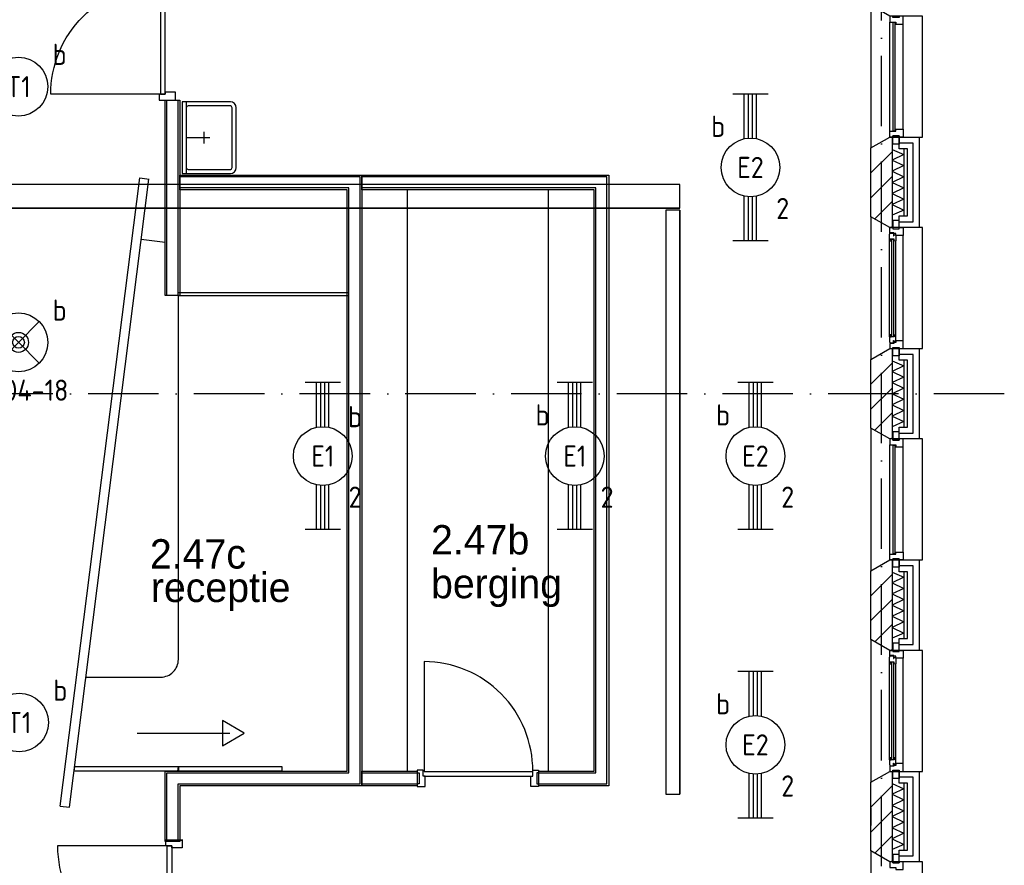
# Model space of a CAD drawing. Header units: millimetres. Extents: x -6587 to 112313, y 244 to 84344.
# Tile 15 of 63: x 26460 to 34844, y 23292 to 30492. Entities that reach past the tile are written whole.
import ezdxf
from ezdxf.enums import TextEntityAlignment as Align

# ---------------------------------------------------------------- set-up
doc = ezdxf.new("R2010")
doc.units = ezdxf.units.MM
doc.header["$LTSCALE"] = 100
doc.linetypes.add('DASHDOT', pattern=[9, 6, -1.5, 0, -1.5])
doc.layers.get('0').update_dxf_attribs({"color": 9, "linetype": 'CONTINUOUS'})
for name, color, linetype in [('AL$7----_STRAMIEN', 1, 'DASHDOT'), ('AL21----_BUITENWAND', 4, 'CONTINUOUS'), ('AL21K---_ISOLATIE', 1, 'CONTINUOUS'), ('AL22----_BINNENWAND', 7, 'CONTINUOUS'), ('AL27----_DAKEN', 7, 'CONTINUOUS'), ('AL28----_KONSTRUKTIE', 3, 'CONTINUOUS'), ('AL31----_BUITENKOZ', 7, 'CONTINUOUS'), ('AL32----_BINNENKOZ', 7, 'CONTINUOUS'), ('AL32----_DRAAIRICHTING', 1, 'CONTINUOUS'), ('AL74----', 7, 'CONTINUOUS'), ('ALL-----_REFLIJNEN', 8, 'CONTINUOUS'), ('ALXA3---_VOLZWART', 14, 'CONTINUOUS'), ('ALXAB---_PREFABBETON', 1, 'CONTINUOUS'), ('BOUW', 8, 'CONTINUOUS'), ('EB63101-_ATTRIB', 2, 'CONTINUOUS'), ('EB63501-_ATTRIB', 2, 'CONTINUOUS'), ('EL63101-_LICHT-ARM', 3, 'CONTINUOUS'), ('EL63501-_NOODVRL-ARM', 3, 'CONTINUOUS'), ('KABELGOOT1', 8, 'CONTINUOUS'), ('LIJN025', 10, 'CONTINUOUS')]:
    doc.layers.add(name, color=color, linetype=linetype)
doc.styles.add('1_8', font='iso', dxfattribs={"width": 0.7, "height": 1.8})
doc.styles.add('2_0', font='iso', dxfattribs={"height": 200})
doc.styles.add('BURO-025', font='BUROFONT.shx', dxfattribs={"height": 250})
doc.styles.add('NORATT', font='isocp.shx')
doc.styles.get("Standard").update_dxf_attribs({"font": 'iso.shx'})

# ---------------------------------------------------------------- blocks, each defined once
blk = doc.blocks.new('ES3G00')
blk.add_circle((0, 0), 2.5)
at = {"color": 6, "style": '1_8'}
for tag, flags, p in [('SCHAK', 8, (3.5, 2.75)), ('A_CODE', 8, (0, 0)), ('GROEP', 8, (-3.5, -2.75)), ('KAST', 9, (3.5, -2.75))]:
    blk.add_attdef(tag, text='', height=1.8, dxfattribs=dict(at, flags=flags)).set_placement(p, align=Align.MIDDLE)
blk = doc.blocks.new('EJ3T20')
at = {"color": 0}
for p, q in [((-6.25, -1.5), (-6.25, 1.5)), ((6.25, -1.5), (6.25, 1.5)), ((-6.25, 0.525), (-2.444, 0.525)), ((-6.25, 0.175), (-2.494, 0.175)), ((2.444, 0.525), (6.25, 0.525)), ((2.494, 0.175), (6.25, 0.175)), ((-6.25, -0.175), (-2.494, -0.175)), ((-6.25, -0.525), (-2.444, -0.525)), ((2.444, -0.525), (6.25, -0.525)), ((2.494, -0.175), (6.25, -0.175))]:
    blk.add_line(p, q, dxfattribs=at)
blk.add_circle((0, 0), 2.5, dxfattribs=at)
at = {"color": 6, "style": '1_8'}
for tag, flags, p in [('SCHAK', 8, (3.5, 2.75)), ('A_CODE', 8, (0, 0)), ('GROEP', 8, (-3.5, -2.75)), ('KAST', 9, (3.5, -2.75))]:
    blk.add_attdef(tag, text='', height=1.8, dxfattribs=dict(at, flags=flags)).set_placement(p, align=Align.MIDDLE)
blk = doc.blocks.new('ES3G01')
at = {"color": 0}
for p, q in [((-1.768, 1.768), (1.768, -1.768)), ((1.768, 1.768), (-1.768, -1.768))]:
    blk.add_line(p, q, dxfattribs=at)
at = {"color": 6}
blk.add_lwpolyline([(1.768, -1.768), (1.75, -1.75)], dxfattribs=at)
blk.add_circle((0, 0), 2.5)
at = {"color": 0}
for radius in [0.85, 0.5]:
    blk.add_circle((0, 0), radius, dxfattribs=at)
at = {"color": 6, "style": '1_8'}
for tag, flags, p in [('A_CODE', 8, (-3.5, 2.75)), ('SCHAK', 8, (3.5, 2.75)), ('GROEP', 8, (-3.5, -2.75)), ('KAST', 9, (3.5, -2.75))]:
    blk.add_attdef(tag, text='', height=1.8, dxfattribs=dict(at, flags=flags)).set_placement(p, align=Align.MIDDLE)
blk = doc.blocks.new('114-37S')
at = {"color": 0, "linetype": 'Continuous'}
for p, q in [((255, 460), (-255, 460)), ((255, 425), (-255, 425)), ((-305, 410), (-305, 0)), ((-270, 410), (-270, 50)), ((270, 50), (270, 410)), ((305, 0), (305, 410)), ((-50, 185), (50, 185)), ((0, 35), (0, 235)), ((-305, 35), (305, 35)), ((-305, 0), (305, 0))]:
    blk.add_line(p, q, dxfattribs=at)
for centre, radius, start, end in [((-255, 410), 50, 90, 180), ((-255, 410), 15, 90, 180), ((255, 410), 50, 0, 90), ((255, 410), 15, 0, 90), ((-255, 50), 15, 180, 270), ((255, 50), 15, 270, 0)]:
    blk.add_arc(centre, radius, start, end, dxfattribs=at)
blk = doc.blocks.new('EH100000')
at = {"linetype": 'ByBlock'}
for p, q in [((1, 0.5), (0, 0.5)), ((1, 0.5, 1), (0, 0.5, 1)), ((0, -0.5, 1), (1, -0.5, 1)), ((1, -0.5), (0, -0.5))]:
    blk.add_line(p, q, dxfattribs=at)
at = {"linetype": 'ByBlock', "invisible_edges": 15}
for points in [[(1, -0.5), (0, -0.5), (0, 0.5), (1, 0.5)], [(0, 0.5), (1, 0.5), (1, 0.5, 1), (0, 0.5, 1)], [(0, -0.5, 1), (1, -0.5, 1), (1, -0.5), (0, -0.5)]]:
    blk.add_3dface(points, dxfattribs=at)
at = {"linetype": 'ByBlock', "style": '2_0', "flags": 8}
blk.add_attdef('FUNCTIE', text='', height=0.5, dxfattribs=at).set_placement((0.5, 0), align=Align.MIDDLE)
at = {"linetype": 'ByBlock', "flags": 9}
blk.add_attdef('SCHOT', text='', height=0.5, dxfattribs=at).set_placement((0.5, 0), align=Align.MIDDLE)
blk = doc.blocks.new('EH100005')
blk.add_lwpolyline([(-1, -0.5), (0, -0.5), (0, 0.5), (-1, 0.5)])
at = {"style": '2_0', "flags": 9}
blk.add_attdef('HULPSTUK', text='', height=0.5, dxfattribs=at).set_placement((0, 0), align=Align.MIDDLE)
blk = doc.blocks.new('A$Cb38f1ce1')
at = {"layer": 'AL$7----_STRAMIEN', "color": 1}
blk.add_line((31593, 20780), (12094.2, 20780), dxfattribs=at)
blk.add_lwpolyline([(30547.7, 1456.2), (30547.7, 70088.1)], dxfattribs=at)
at = {"layer": 'AL21----_BUITENWAND', "color": 8}
for p, q in [((30698.7, 22865), (30698.7, 22965)), ((30698.7, 22965), (30867.7, 22965)), ((30867.7, 22965), (30867.7, 22195)), ((30767.7, 22865), (30698.7, 22865)), ((30767.7, 22295), (30767.7, 22865)), ((30698.7, 22295), (30767.7, 22295)), ((30698.7, 22195), (30698.7, 22295)), ((30867.7, 22195), (30698.7, 22195)), ((30698.7, 21065), (30698.7, 21165)), ((30698.7, 21165), (30867.7, 21165)), ((30867.7, 21165), (30867.7, 20395)), ((30767.7, 21065), (30698.7, 21065)), ((30767.7, 20495), (30767.7, 21065)), ((30698.7, 20495), (30767.7, 20495)), ((30698.7, 20395), (30698.7, 20495)), ((30867.7, 20395), (30698.7, 20395)), ((30698.7, 19265), (30698.7, 19365)), ((30698.7, 19365), (30867.7, 19365)), ((30867.7, 19365), (30867.7, 18595)), ((30767.7, 19265), (30698.7, 19265)), ((30767.7, 18695), (30767.7, 19265)), ((30698.7, 18695), (30767.7, 18695)), ((30698.7, 18595), (30698.7, 18695)), ((30867.7, 18595), (30698.7, 18595)), ((30698.7, 17465), (30698.7, 17565)), ((30698.7, 17565), (30867.7, 17565)), ((30867.7, 17565), (30867.7, 16795)), ((30767.7, 17465), (30698.7, 17465)), ((30767.7, 16895), (30767.7, 17465)), ((30698.7, 16895), (30767.7, 16895)), ((30698.7, 16795), (30698.7, 16895)), ((30867.7, 16795), (30698.7, 16795))]:
    blk.add_line(p, q, dxfattribs=at)
at = {"layer": 'AL21K---_ISOLATIE', "color": 8, "linetype": 'Continuous'}
for p, q in [((30637.7, 22865), (30637.7, 22295)), ((30637.7, 22860.8), (30737.7, 22817.5)), ((30737.7, 22817.5), (30637.7, 22770)), ((30737.7, 22865), (30737.7, 22295)), ((30637.7, 22770), (30737.7, 22722.5)), ((30737.7, 22722.5), (30637.7, 22675)), ((30637.7, 22675), (30737.7, 22627.5)), ((30737.7, 22627.5), (30637.7, 22580)), ((30637.7, 22580), (30737.7, 22532.5)), ((30737.7, 22532.5), (30637.7, 22485)), ((30637.7, 22485), (30737.7, 22437.5)), ((30737.7, 22437.5), (30637.7, 22390)), ((30637.7, 22390), (30737.7, 22342.5)), ((30737.7, 22342.5), (30637.7, 22299.2)), ((30637.7, 21065), (30637.7, 20495)), ((30637.7, 21060.8), (30737.7, 21017.5)), ((30737.7, 21065), (30737.7, 20495)), ((30737.7, 21017.5), (30637.7, 20970)), ((30637.7, 20970), (30737.7, 20922.5)), ((30737.7, 20922.5), (30637.7, 20875)), ((30637.7, 20875), (30737.7, 20827.5)), ((30737.7, 20827.5), (30637.7, 20780)), ((30637.7, 20780), (30737.7, 20732.5)), ((30737.7, 20732.5), (30637.7, 20685)), ((30637.7, 20685), (30737.7, 20637.5)), ((30737.7, 20637.5), (30637.7, 20590)), ((30637.7, 20590), (30737.7, 20542.5)), ((30737.7, 20542.5), (30637.7, 20499.2)), ((30637.7, 19265), (30637.7, 18695)), ((30637.7, 19260.8), (30737.7, 19217.5)), ((30737.7, 19217.5), (30637.7, 19170)), ((30737.7, 19265), (30737.7, 18695)), ((30637.7, 19170), (30737.7, 19122.5)), ((30737.7, 19122.5), (30637.7, 19075)), ((30637.7, 19075), (30737.7, 19027.5)), ((30737.7, 19027.5), (30637.7, 18980)), ((30637.7, 18980), (30737.7, 18932.5)), ((30737.7, 18932.5), (30637.7, 18885)), ((30637.7, 18885), (30737.7, 18837.5)), ((30737.7, 18837.5), (30637.7, 18790)), ((30637.7, 18790), (30737.7, 18742.5)), ((30737.7, 18742.5), (30637.7, 18699.2)), ((30637.7, 17465), (30637.7, 16895)), ((30637.7, 17460.8), (30737.7, 17417.5)), ((30737.7, 17465), (30737.7, 16895)), ((30737.7, 17417.5), (30637.7, 17370)), ((30637.7, 17370), (30737.7, 17322.5)), ((30737.7, 17322.5), (30637.7, 17275)), ((30637.7, 17275), (30737.7, 17227.5)), ((30737.7, 17227.5), (30637.7, 17180)), ((30637.7, 17180), (30737.7, 17132.5)), ((30737.7, 17132.5), (30637.7, 17085)), ((30637.7, 17085), (30737.7, 17037.5)), ((30737.7, 17037.5), (30637.7, 16990)), ((30637.7, 16990), (30737.7, 16942.5)), ((30737.7, 16942.5), (30637.7, 16899.2))]:
    blk.add_line(p, q, dxfattribs=at)
at = {"layer": 'AL22----_BINNENWAND', "color": 8}
for p, q in [((30457.7, 17255), (30457.7, 17105)), ((24597.7, 16979.9), (24447.7, 16979.9))]:
    blk.add_line(p, q, dxfattribs=at)
at = {"layer": 'AL27----_DAKEN', "color": 8}
for p, q in [((24447.4, 21617.5), (24447.4, 23279.9)), ((24447.4, 23279.9), (24572.4, 23279.9)), ((24572.4, 23279.9), (24572.4, 21617.5)), ((23633.9, 17259.5), (24308.4, 22607.7)), ((24230.8, 22617.5), (24310.2, 22607.5)), ((26510.2, 17567.5), (26510.2, 22517.5)), ((27712.2, 17567.5), (27712.2, 22517.5)), ((24560.2, 21642.5), (26010.2, 21642.5)), ((24572.4, 21617.5), (24447.4, 21617.5)), ((24560.2, 21617.5), (26010.2, 21617.5)), ((23554.5, 17269.5), (23633.9, 17259.5))]:
    blk.add_line(p, q, dxfattribs=at)
for points in [[(24462.4, 21617.5), (24462.4, 23279.9)], [(24557.4, 21617.5), (24557.4, 23279.9)], [(23554.5, 17269.5), (24230.8, 22617.5)], [(24557.7, 16967.5), (24557.7, 17457.5), (26107.7, 17457.5), (26107.7, 22627.5), (24572.4, 22627.5)], [(27628.2, 17457.5), (28209.7, 17457.5), (28209.7, 22627.5), (26122.7, 22627.5)], [(24462.7, 16967.5), (24462.7, 17552.5), (26012.7, 17552.5), (26012.7, 22532.5), (24572.4, 22532.5)], [(27628.2, 17552.5), (28114.7, 17552.5), (28114.7, 22532.5), (26122.7, 22532.5)], [(24560.2, 21617.5), (24460.2, 21617.5)], [(26652, 18499), (26652, 17565)], [(24210.4, 17890.4), (24997.7, 17890.4)], [(26122.7, 17552.5), (26594.2, 17552.5)], [(26594.2, 17576), (26594.2, 17551), (26610.2, 17551), (26610.2, 17459), (26594.2, 17459), (26594.2, 17437), (26661.2, 17437), (26661.2, 17525), (26644.2, 17525), (26644.2, 17576), (26594.2, 17576)], [(26652, 17565), (27578, 17565)], [(26652, 17525), (27578, 17525)], [(27628, 17576), (27628, 17551), (27612, 17551), (27612, 17459), (27628, 17459), (27628, 17437), (27561, 17437), (27561, 17525), (27578, 17525), (27578, 17576), (27628, 17576)], [(26122.7, 17457.5), (26594.2, 17457.5)]]:
    blk.add_lwpolyline(points, dxfattribs=at)
for points in [[(24447.7, 16967.5), (24447.7, 17567.5), (25997.7, 17567.5), (25997.7, 22517.5), (24572.4, 22517.5), (24572.4, 22642.5), (26122.7, 22642.5), (26122.7, 17442.5), (24572.7, 17442.5), (24572.7, 16967.5)], [(27628.2, 17567.5), (28099.7, 17567.5), (28099.7, 22517.5), (26122.7, 22517.5), (26122.7, 22642.5), (28224.7, 22642.5), (28224.7, 17442.5), (27628.2, 17442.5)], [(25121.2, 17890.4), (24935.9, 17997.3), (24935.9, 17783.4)], [(24560.2, 17567.5), (23672.8, 17567.5), (23677.8, 17607.5), (24560.2, 17607.5)], [(25442.5, 17567.5), (24555.1, 17567.5), (24560.2, 17607.5), (25442.5, 17607.5)], [(26122.7, 17567.5), (26594.2, 17567.5), (26594.2, 17442.5), (26122.7, 17442.5)]]:
    blk.add_lwpolyline(points, close=True, dxfattribs=at)
blk.add_lwpolyline([(23773.8, 18367.5), (24410.2, 18367.5, 0.414214), (24560.2, 18517.5), (24560.2, 21617.5), (24447.4, 21617.5), (24447.4, 22069.1), (24244.2, 22094.8)], format="xyb", dxfattribs=at)
blk.add_arc((26650.8, 17571.8), 927.2, 359.5798, 89.92734, dxfattribs=at)
at = {"layer": 'AL28----_KONSTRUKTIE', "color": 8}
for p, q in [((30457.7, 22872.6), (30617.7, 22965)), ((30617.7, 22965), (30637.7, 22965)), ((30637.7, 22965), (30637.7, 22195)), ((30457.7, 22287.4), (30457.7, 22872.6)), ((30617.7, 22195), (30457.7, 22287.4)), ((30637.7, 22195), (30617.7, 22195)), ((30457.7, 21072.6), (30617.7, 21165)), ((30617.7, 21165), (30637.7, 21165)), ((30637.7, 21165), (30637.7, 20395)), ((30457.7, 20487.4), (30457.7, 21072.6)), ((30617.7, 20395), (30457.7, 20487.4)), ((30637.7, 20395), (30617.7, 20395)), ((30457.7, 19272.6), (30617.7, 19365)), ((30617.7, 19365), (30637.7, 19365)), ((30637.7, 19365), (30637.7, 18595)), ((30457.7, 18687.4), (30457.7, 19272.6)), ((30617.7, 18595), (30457.7, 18687.4)), ((30637.7, 18595), (30617.7, 18595)), ((30457.7, 17472.6), (30617.7, 17565)), ((30617.7, 17565), (30637.7, 17565)), ((30637.7, 17565), (30637.7, 16795)), ((30457.7, 16887.4), (30457.7, 17472.6)), ((30617.7, 16795), (30457.7, 16887.4)), ((30637.7, 16795), (30617.7, 16795))]:
    blk.add_line(p, q, dxfattribs=at)
at = {"layer": 'AL31----_BUITENKOZ', "color": 8}
for points in [[(30617.7, 23995), (30457.7, 24087.4), (30457.7, 22872.6), (30617.7, 22965), (30897.7, 22965), (30897.7, 23995)], [(30642.7, 22975), (30698.7, 22975), (30698.7, 22904), (30642.7, 22904)], [(30617.7, 22195), (30457.7, 22287.4), (30457.7, 21072.6), (30617.7, 21165), (30897.7, 21165), (30897.7, 22195)], [(30642.7, 22185), (30698.7, 22185), (30698.7, 22256), (30642.7, 22256)], [(30614.7, 22138.3), (30618.9, 22140.7), (30618.9, 22147.8), (30648.7, 22147.8), (30648.7, 22125.3), (30653.7, 22125.3), (30653.7, 22133.3), (30668.7, 22133.3), (30668.7, 22128), (30668.7, 22080.9), (30655.7, 22078.8), (30655.7, 22095.8), (30614.7, 22095.8)], [(30617.7, 22195), (30642.7, 22195), (30642.7, 22185), (30698.7, 22185), (30698.7, 22195), (30731.7, 22195), (30731.7, 22128), (30668.7, 22128), (30668.7, 22145), (30653.7, 22145), (30653.7, 22151), (30617.7, 22151)], [(30617, 22095.8), (30630.5, 22095.8), (30630.5, 22078.8), (30617, 22078.8)], [(30614.7, 21221.7), (30618.9, 21219.2), (30618.9, 21212.2), (30648.7, 21212.2), (30648.7, 21234.7), (30653.7, 21234.7), (30653.7, 21226.7), (30668.7, 21226.7), (30668.7, 21232), (30668.7, 21279.1), (30655.7, 21281.2), (30655.7, 21264.2), (30614.7, 21264.2)], [(30617, 21264.2), (30630.5, 21264.2), (30630.5, 21281.2), (30617, 21281.2)], [(30617.7, 21165), (30642.7, 21165), (30642.7, 21175), (30698.7, 21175), (30698.7, 21165), (30731.7, 21165), (30731.7, 21232), (30668.7, 21232), (30668.7, 21215), (30653.7, 21215), (30653.7, 21209), (30617.7, 21209)], [(30642.7, 21175), (30698.7, 21175), (30698.7, 21104), (30642.7, 21104)], [(30617.7, 20395), (30457.7, 20487.4), (30457.7, 19272.6), (30617.7, 19365), (30897.7, 19365), (30897.7, 20395)], [(30642.7, 20385), (30698.7, 20385), (30698.7, 20456), (30642.7, 20456)], [(30642.7, 19375), (30698.7, 19375), (30698.7, 19304), (30642.7, 19304)], [(30617.7, 18595), (30457.7, 18687.4), (30457.7, 17472.6), (30617.7, 17565), (30897.7, 17565), (30897.7, 18595)], [(30642.7, 18585), (30698.7, 18585), (30698.7, 18656), (30642.7, 18656)], [(30614.7, 18538.3), (30618.9, 18540.7), (30618.9, 18547.8), (30648.7, 18547.8), (30648.7, 18525.3), (30653.7, 18525.3), (30653.7, 18533.3), (30668.7, 18533.3), (30668.7, 18528), (30668.7, 18480.9), (30655.7, 18478.8), (30655.7, 18495.8), (30614.7, 18495.8)], [(30617.7, 18595), (30642.7, 18595), (30642.7, 18585), (30698.7, 18585), (30698.7, 18595), (30731.7, 18595), (30731.7, 18528), (30668.7, 18528), (30668.7, 18545), (30653.7, 18545), (30653.7, 18551), (30617.7, 18551)], [(30617, 18495.8), (30630.5, 18495.8), (30630.5, 18478.8), (30617, 18478.8)], [(30614.7, 17621.7), (30618.9, 17619.2), (30618.9, 17612.2), (30648.7, 17612.2), (30648.7, 17634.7), (30653.7, 17634.7), (30653.7, 17626.7), (30668.7, 17626.7), (30668.7, 17632), (30668.7, 17679.1), (30655.7, 17681.2), (30655.7, 17664.2), (30614.7, 17664.2)], [(30617, 17664.2), (30630.5, 17664.2), (30630.5, 17681.2), (30617, 17681.2)], [(30617.7, 17565), (30642.7, 17565), (30642.7, 17575), (30698.7, 17575), (30698.7, 17565), (30731.7, 17565), (30731.7, 17632), (30668.7, 17632), (30668.7, 17615), (30653.7, 17615), (30653.7, 17609), (30617.7, 17609)], [(30642.7, 17575), (30698.7, 17575), (30698.7, 17504), (30642.7, 17504)], [(30617.7, 16795), (30457.7, 16887.4), (30457.7, 15672.6), (30617.7, 15765), (30897.7, 15765), (30897.7, 16795)], [(30642.7, 16785), (30698.7, 16785), (30698.7, 16856), (30642.7, 16856)]]:
    blk.add_lwpolyline(points, close=True, dxfattribs=at)
at = {"layer": 'AL31----_BUITENKOZ', "color": 8, "linetype": 'Continuous'}
for points in [[(30617.7, 23945), (30617.7, 23945), (30668.7, 23945), (30668.7, 23928), (30731.7, 23928), (30731.7, 23928), (30731.7, 23928), (30731.7, 23928), (30731.7, 23928), (30731.7, 23995), (30698.7, 23995), (30698.7, 23985), (30642.7, 23985), (30642.7, 23995), (30642.7, 23995), (30617.7, 23995)], [(30643.7, 23020), (30664.7, 23020), (30664.7, 23940), (30643.7, 23940)], [(30617.7, 23015), (30617.7, 23015), (30668.7, 23015), (30668.7, 23032), (30731.7, 23032), (30731.7, 23032), (30731.7, 23032), (30731.7, 23032), (30731.7, 23032), (30731.7, 22965), (30698.7, 22965), (30698.7, 22975), (30642.7, 22975), (30642.7, 22965), (30642.7, 22965), (30617.7, 22965)], [(30632.7, 21266.2), (30653.7, 21266.2), (30653.7, 22093.8), (30632.7, 22093.8)], [(30617.7, 20345), (30617.7, 20345), (30668.7, 20345), (30668.7, 20328), (30731.7, 20328), (30731.7, 20328), (30731.7, 20328), (30731.7, 20328), (30731.7, 20328), (30731.7, 20395), (30698.7, 20395), (30698.7, 20385), (30642.7, 20385), (30642.7, 20395), (30642.7, 20395), (30617.7, 20395)], [(30643.7, 19420), (30664.7, 19420), (30664.7, 20340), (30643.7, 20340)], [(30617.7, 19415), (30617.7, 19415), (30668.7, 19415), (30668.7, 19432), (30731.7, 19432), (30731.7, 19432), (30731.7, 19432), (30731.7, 19432), (30731.7, 19432), (30731.7, 19365), (30698.7, 19365), (30698.7, 19375), (30642.7, 19375), (30642.7, 19365), (30642.7, 19365), (30617.7, 19365)], [(30632.7, 17666.2), (30653.7, 17666.2), (30653.7, 18493.8), (30632.7, 18493.8)], [(30617.7, 16745), (30617.7, 16745), (30668.7, 16745), (30668.7, 16728), (30731.7, 16728), (30731.7, 16728), (30731.7, 16728), (30731.7, 16728), (30731.7, 16728), (30731.7, 16795), (30698.7, 16795), (30698.7, 16785), (30642.7, 16785), (30642.7, 16795), (30642.7, 16795), (30617.7, 16795)]]:
    blk.add_lwpolyline(points, close=True, dxfattribs=at)
at = {"layer": 'AL31----_BUITENKOZ', "color": 8}
for points in [[(30617.7, 23015), (30617.7, 23945)], [(30731.7, 23032), (30731.7, 23928)], [(30614.7, 21264.2), (30614.7, 22095.8)], [(30668.7, 21279.1), (30668.7, 22080.9)], [(30731.7, 21232), (30731.7, 22128)], [(30617.7, 19415), (30617.7, 20345)], [(30731.7, 19432), (30731.7, 20328)], [(30614.7, 17664.2), (30614.7, 18495.8)], [(30668.7, 17679.1), (30668.7, 18480.9)], [(30731.7, 17632), (30731.7, 18528)]]:
    blk.add_lwpolyline(points, dxfattribs=at)
at = {"layer": 'AL32----_BINNENKOZ', "color": 8}
for points in [[(24447.2, 24264), (24407.2, 24264), (24407.2, 23330), (24447.2, 23330)], [(24447.2, 23347), (24447.2, 23330), (24396.2, 23330), (24396.2, 23280), (24535.2, 23280), (24535.2, 23347)], [(24504.9, 16912.8), (24504.9, 16929.8), (24453.9, 16929.8), (24453.9, 16979.8), (24592.9, 16979.8), (24592.9, 16912.8)], [(24504.9, 15995.8), (24464.9, 15995.8), (24464.9, 16929.8), (24504.9, 16929.8)]]:
    blk.add_lwpolyline(points, close=True, dxfattribs=at)
at = {"layer": 'AL32----_DRAAIRICHTING', "color": 8}
for points in [[(24407.2, 23330), (23473.2, 23330, -0.414214), (24407.2, 24264, -0.414214)], [(24464.9, 16929.8), (23530.9, 16929.8, 0.414214), (24464.9, 15995.8, 0.414214)]]:
    blk.add_lwpolyline(points, format="xyb", dxfattribs=at)
at = {"layer": 'ALL-----_REFLIJNEN', "color": 8, "linetype": 'Continuous'}
for p, q in [((30817.7, 22915), (30698.7, 22915)), ((30817.7, 22245), (30817.7, 22915)), ((30698.7, 22245), (30817.7, 22245)), ((30817.7, 21115), (30698.7, 21115)), ((30817.7, 20445), (30817.7, 21115)), ((30698.7, 20445), (30817.7, 20445)), ((30817.7, 19315), (30698.7, 19315)), ((30817.7, 18645), (30817.7, 19315)), ((30698.7, 18645), (30817.7, 18645)), ((30817.7, 17515), (30698.7, 17515)), ((30817.7, 16845), (30817.7, 17515)), ((30698.7, 16845), (30817.7, 16845))]:
    blk.add_line(p, q, dxfattribs=at)
at = {"layer": 'ALXA3---_VOLZWART', "color": 8}
for p, q in [((30817.7, 22915), (30698.7, 22915)), ((30817.7, 22245), (30817.7, 22915)), ((30698.7, 22245), (30817.7, 22245)), ((30817.7, 21115), (30698.7, 21115)), ((30817.7, 20445), (30817.7, 21115)), ((30698.7, 20445), (30817.7, 20445)), ((30817.7, 19315), (30698.7, 19315)), ((30817.7, 18645), (30817.7, 19315)), ((30698.7, 18645), (30817.7, 18645)), ((30817.7, 17515), (30698.7, 17515)), ((30817.7, 16845), (30817.7, 17515)), ((30698.7, 16845), (30817.7, 16845))]:
    blk.add_line(p, q, dxfattribs=at)
at = {"layer": 'ALXAB---_PREFABBETON', "color": 8}
for p, q in [((30637.7, 22840.5), (30457.7, 22660.5)), ((30637.7, 22628.4), (30457.7, 22448.4)), ((30637.7, 22416.2), (30490.1, 22268.6)), ((30637.7, 22204.1), (30628.6, 22195)), ((30637.7, 21040.5), (30457.7, 20860.5)), ((30637.7, 20828.4), (30457.7, 20648.4)), ((30637.7, 20616.2), (30490.1, 20468.6)), ((30637.7, 20404.1), (30628.6, 20395)), ((30637.7, 19240.5), (30457.7, 19060.5)), ((30637.7, 19028.4), (30457.7, 18848.4)), ((30637.7, 18816.2), (30490.1, 18668.6)), ((30637.7, 18604.1), (30628.6, 18595)), ((30637.7, 17440.5), (30457.7, 17260.5)), ((30637.7, 17228.4), (30457.7, 17048.4)), ((30637.7, 17016.2), (30490.1, 16868.6)), ((30637.7, 16804.1), (30628.6, 16795))]:
    blk.add_line(p, q, dxfattribs=at)
at = {"layer": 'AL74----', "rotation": 270}
blk.add_blockref('114-37S', (24592.9, 22960.5), dxfattribs=at)
at = {"layer": 'KABELGOOT1', "yscale": 200, "zscale": 60}
for name, p, xscale in [('EH100000', (22313.3, 22460.6, 3650), 6516.999999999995), ('EH100005', (28830.3, 22460.6, 3650), 60)]:
    blk.add_blockref(name, p, dxfattribs=dict(at, xscale=xscale))
at = {"layer": 'KABELGOOT1', "yscale": 119.9999999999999, "zscale": 60}
for name, p, xscale, rotation in [('EH100005', (28771.3, 22342.6, 3650), 60, 90), ('EH100000', (28771.3, 17370.6, 3650), 4972, 90), ('EH100005', (28771.3, 17370.6, 3650), 60, 270)]:
    blk.add_blockref(name, p, dxfattribs=dict(at, xscale=xscale, rotation=rotation))
at = {"layer": 'BOUW', "style": 'BURO-025'}
for s, p in [('2.47b', (26711.8, 19411.7)), ('2.47c', (24317.9, 19291.7)), ('berging', (26711.8, 19038.7)), ('receptie', (24325.9, 19006.6))]:
    blk.add_text(s, height=250, dxfattribs=at).set_placement(p)

msp = doc.modelspace()

# ---------------------------------------------------------------- block references
at = {"layer": 'EL63101-_LICHT-ARM'}
ref = msp.add_blockref('ES3G00', (26450, 29921.7, 2600), dxfattribs=dict(at, xscale=100, yscale=100, zscale=100))
ref.add_attrib('A_CODE', 'T1', dxfattribs={"layer": 'EB63101-_ATTRIB', "color": 1, "height": 180, "style": 'NORATT', "flags": 8}).set_placement((26450, 29921.7, 2600), align=Align.MIDDLE)
ref.add_attrib('GROEP', '7', dxfattribs={"layer": 'EB63101-_ATTRIB', "color": 1, "height": 180, "style": 'NORATT', "flags": 8}).set_placement((26100, 29646.7, 2600), align=Align.MIDDLE)
ref.add_attrib('SCHAK', 'b', dxfattribs={"layer": 'EB63101-_ATTRIB', "color": 1, "height": 180, "style": 'NORATT', "flags": 8}).set_placement((26800, 30196.7, 2600), align=Align.MIDDLE)
ref = msp.add_blockref('EJ3T20', (32682.5, 29234, 3500), dxfattribs=dict(at, xscale=100, yscale=100, zscale=100, rotation=90))
ref.add_attrib('A_CODE', 'E2', dxfattribs={"layer": 'EB63101-_ATTRIB', "color": 1, "height": 180, "style": '1_8', "flags": 8}).set_placement((32682.5, 29234, 3500), align=Align.MIDDLE)
ref.add_attrib('GROEP', '2', dxfattribs={"layer": 'EB63101-_ATTRIB', "color": 1, "height": 180, "style": '1_8', "flags": 8}).set_placement((32957.5, 28884, 3500), align=Align.MIDDLE)
ref.add_attrib('SCHAK', 'b', dxfattribs={"layer": 'EB63101-_ATTRIB', "color": 1, "height": 180, "style": '1_8', "flags": 8}).set_placement((32407.5, 29584, 3500), align=Align.MIDDLE)
ref = msp.add_blockref('EJ3T20', (29040.9, 26776.5, 3500), dxfattribs=dict(at, xscale=100, yscale=100, zscale=100, rotation=90))
ref.add_attrib('A_CODE', 'E1', dxfattribs={"layer": 'EB63101-_ATTRIB', "color": 1, "height": 180, "style": '1_8', "flags": 8}).set_placement((29040.9, 26776.5, 3500), align=Align.MIDDLE)
ref.add_attrib('GROEP', '2', dxfattribs={"layer": 'EB63101-_ATTRIB', "color": 1, "height": 180, "style": '1_8', "flags": 8}).set_placement((29315.9, 26426.5, 3500), align=Align.MIDDLE)
ref.add_attrib('SCHAK', 'b', dxfattribs={"layer": 'EB63101-_ATTRIB', "color": 1, "height": 180, "style": '1_8', "flags": 8}).set_placement((29314.9, 27112, 3500), align=Align.MIDDLE)
ref = msp.add_blockref('EJ3T20', (31186.9, 26776.5, 3500), dxfattribs=dict(at, xscale=100, yscale=100, zscale=100, rotation=90))
ref.add_attrib('A_CODE', 'E1', dxfattribs={"layer": 'EB63101-_ATTRIB', "color": 1, "height": 180, "style": '1_8', "flags": 8}).set_placement((31186.9, 26776.5, 3500), align=Align.MIDDLE)
ref.add_attrib('GROEP', '2', dxfattribs={"layer": 'EB63101-_ATTRIB', "color": 1, "height": 180, "style": '1_8', "flags": 8}).set_placement((31461.9, 26426.5, 3500), align=Align.MIDDLE)
ref.add_attrib('SCHAK', 'b', dxfattribs={"layer": 'EB63101-_ATTRIB', "color": 1, "height": 180, "style": '1_8', "flags": 8}).set_placement((30911.9, 27126.5, 3500), align=Align.MIDDLE)
ref = msp.add_blockref('EJ3T20', (32724.9, 26776.5, 3500), dxfattribs=dict(at, xscale=100, yscale=100, zscale=100, rotation=90))
ref.add_attrib('A_CODE', 'E2', dxfattribs={"layer": 'EB63101-_ATTRIB', "color": 1, "height": 180, "style": '1_8', "flags": 8}).set_placement((32724.9, 26776.5, 3500), align=Align.MIDDLE)
ref.add_attrib('GROEP', '2', dxfattribs={"layer": 'EB63101-_ATTRIB', "color": 1, "height": 180, "style": '1_8', "flags": 8}).set_placement((32999.9, 26426.5, 3500), align=Align.MIDDLE)
ref.add_attrib('SCHAK', 'b', dxfattribs={"layer": 'EB63101-_ATTRIB', "color": 1, "height": 180, "style": '1_8', "flags": 8}).set_placement((32449.9, 27126.5, 3500), align=Align.MIDDLE)
ref = msp.add_blockref('ES3G00', (26456, 24507.4, 2600), dxfattribs=dict(at, xscale=100, yscale=100, zscale=100))
ref.add_attrib('A_CODE', 'T1', dxfattribs={"layer": 'EB63101-_ATTRIB', "color": 1, "height": 180, "style": 'NORATT', "flags": 8}).set_placement((26456, 24507.4, 2600), align=Align.MIDDLE)
ref.add_attrib('GROEP', '7', dxfattribs={"layer": 'EB63101-_ATTRIB', "color": 1, "height": 180, "style": 'NORATT', "flags": 8}).set_placement((26106, 24232.4, 2600), align=Align.MIDDLE)
ref.add_attrib('SCHAK', 'b', dxfattribs={"layer": 'EB63101-_ATTRIB', "color": 1, "height": 180, "style": 'NORATT', "flags": 8}).set_placement((26806, 24782.4, 2600), align=Align.MIDDLE)
ref = msp.add_blockref('EJ3T20', (32724.9, 24317.5, 3500), dxfattribs=dict(at, xscale=100, yscale=100, zscale=100, rotation=90))
ref.add_attrib('A_CODE', 'E2', dxfattribs={"layer": 'EB63101-_ATTRIB', "color": 1, "height": 180, "style": '1_8', "flags": 8}).set_placement((32724.9, 24317.5, 3500), align=Align.MIDDLE)
ref.add_attrib('GROEP', '2', dxfattribs={"layer": 'EB63101-_ATTRIB', "color": 1, "height": 180, "style": '1_8', "flags": 8}).set_placement((32999.9, 23967.5, 3500), align=Align.MIDDLE)
ref.add_attrib('SCHAK', 'b', dxfattribs={"layer": 'EB63101-_ATTRIB', "color": 1, "height": 180, "style": '1_8', "flags": 8}).set_placement((32449.9, 24667.5, 3500), align=Align.MIDDLE)
at = {"layer": 'EL63501-_NOODVRL-ARM'}
ref = msp.add_blockref('ES3G01', (26450.3, 27744.4, 2600), dxfattribs=dict(at, xscale=100, yscale=100, zscale=100))
ref.add_attrib('A_CODE', 'T1', dxfattribs={"layer": 'EB63501-_ATTRIB', "color": 1, "height": 180, "style": 'NORATT', "flags": 8}).set_placement((26100.3, 28019.4, 2600), align=Align.MIDDLE)
ref.add_attrib('GROEP', 'NVK04-18', dxfattribs={"layer": 'EB63501-_ATTRIB', "color": 1, "height": 180, "style": 'NORATT', "flags": 8}).set_placement((26393.4, 27337.4, 2600), align=Align.MIDDLE)
ref.add_attrib('SCHAK', 'b', dxfattribs={"layer": 'EB63501-_ATTRIB', "color": 1, "height": 180, "style": 'NORATT', "flags": 8}).set_placement((26800.3, 28019.4, 2600), align=Align.MIDDLE)
at = {"layer": 'LIJN025'}
msp.add_blockref('A$Cb38f1ce1', (3251.2, 6526.8), dxfattribs=at)

doc.saveas('drawing.dxf')
